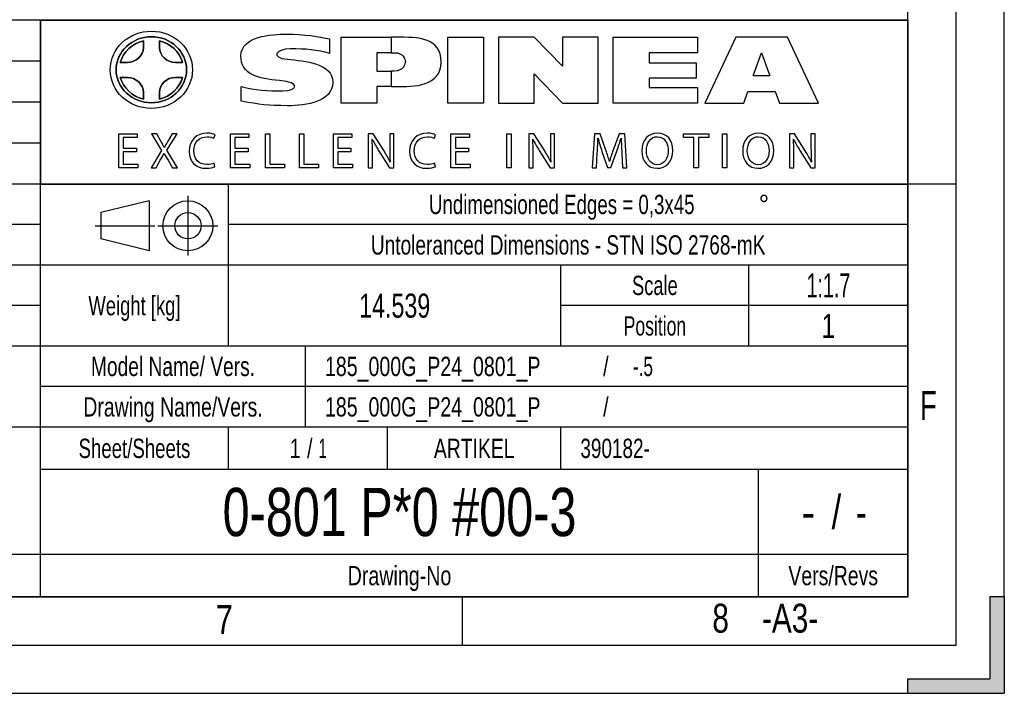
# Model space of a CAD drawing. Header units: millimetres. Extents: x 0 to 420, y 0 to 297.
# Tile 4 of 10: x 318 to 420, y 0 to 70. Entities that reach past the tile are written whole.
import ezdxf
from ezdxf.enums import TextEntityAlignment as Align

# ---------------------------------------------------------------- set-up
doc = ezdxf.new("R2010")
doc.units = ezdxf.units.MM
doc.header["$LTSCALE"] = 23.1
doc.layers.get('0').update_dxf_attribs({"linetype": 'CONTINUOUS'})
doc.styles.get("Standard").update_dxf_attribs({"font": 'txt', "width": 0.8})
doc.styles.add('TEXTSTYLE_2', font='txt', dxfattribs={"width": 0.7})
doc.styles.add('TEXTSTYLE_3', font='txt', dxfattribs={"width": 0.75})
doc.styles.add('TEXTSTYLE_4', font='txt', dxfattribs={"width": 0.75})
doc.styles.add('TEXTSTYLE_6', font='txt', dxfattribs={"width": 0.9})
doc.styles.add('TEXTSTYLE_8', font='gdt', dxfattribs={"width": 0.75})

msp = doc.modelspace()

# ---------------------------------------------------------------- linework, layer by layer
at = {"color": 7, "linetype": 'Continuous'}
for p, q in [((415, 5), (415, 292)), ((410, 10), (410, 287)), ((420, 10), (420, 287)), ((409.999043, 69.805508), (224.999043, 69.805508)), ((319.999043, 10.005508), (319.999043, 69.805508)), ((409.999043, 10.005508), (409.999043, 69.805508)), ((351.189016, 68.047829), (356.379174, 68.047829)), ((351.189016, 61.213461), (351.189016, 68.047829)), ((362.262982, 68.047829), (365.975618, 68.047829)), ((362.262982, 61.213461), (362.262982, 68.047829)), ((365.975618, 68.047829), (365.975618, 61.213461)), ((379.412932, 68.047829), (388.161827, 68.047829)), ((379.412932, 61.213461), (379.412932, 68.047829)), ((388.161827, 68.047829), (388.161827, 66.441984)), ((392.131285, 68.047829), (388.932647, 61.213461)), ((397.501272, 68.047829), (392.131285, 68.047829)), ((400.712963, 61.213461), (397.501272, 68.047829)), ((356.379174, 66.441984), (354.90174, 66.441984)), ((354.90174, 66.441984), (354.90174, 64.52781)), ((388.161827, 66.441984), (383.138797, 66.441984)), ((383.138797, 66.441984), (383.138797, 65.401289)), ((393.955677, 64.026866), (394.803579, 66.441984)), ((394.803579, 66.441984), (394.803579, 66.416231)), ((394.803579, 66.416231), (395.664181, 64.026866)), ((319.999043, 65.555508), (224.999043, 65.555508)), ((383.138797, 65.401289), (388.03324, 65.401289)), ((388.03324, 65.401289), (388.03324, 63.808496)), ((354.90174, 64.52781), (356.379174, 64.52781)), ((388.03324, 63.808496), (383.138797, 63.808496)), ((383.138797, 63.808496), (383.138797, 62.81913)), ((395.664181, 64.026866), (393.955677, 64.026866)), ((356.379174, 62.921965), (354.90174, 62.921965)), ((354.90174, 62.921965), (354.90174, 61.213461)), ((383.138797, 62.81913), (388.161827, 62.81913)), ((388.161827, 62.81913), (388.161827, 61.213461)), ((392.966311, 61.213461), (393.39035, 62.420844)), ((393.39035, 62.420844), (396.242384, 62.420844)), ((396.242384, 62.420844), (396.666247, 61.213461)), ((319.999043, 61.305508), (224.999043, 61.305508)), ((354.90174, 61.213461), (351.189016, 61.213461)), ((365.975618, 61.213461), (362.262982, 61.213461)), ((388.161827, 61.213461), (379.412932, 61.213461)), ((388.932647, 61.213461), (392.966311, 61.213461)), ((396.666247, 61.213461), (400.712963, 61.213461)), ((328.121215, 58.038988), (330.033624, 58.038988)), ((328.121215, 54.50768), (328.121215, 58.038988)), ((330.033624, 57.656577), (328.582295, 57.656577)), ((328.582295, 57.656577), (328.582295, 56.540563)), ((330.033624, 58.038988), (330.033624, 57.656577)), ((339.716058, 58.038988), (341.628467, 58.038988)), ((339.716058, 54.50768), (339.716058, 58.038988)), ((341.628467, 57.656577), (340.177139, 57.656577)), ((340.177139, 57.656577), (340.177139, 56.540563)), ((341.628467, 58.038988), (341.628467, 57.656577)), ((343.341734, 58.038988), (343.802815, 58.038988)), ((343.341734, 54.50768), (343.341734, 58.038988)), ((343.802815, 58.038988), (343.802815, 54.890092)), ((346.862635, 58.038988), (347.323715, 58.038988)), ((346.862635, 54.50768), (346.862635, 58.038988)), ((347.323715, 58.038988), (347.323715, 54.890092)), ((350.383447, 58.038988), (352.295857, 58.038988)), ((350.383447, 54.50768), (350.383447, 58.038988)), ((352.295857, 57.656577), (350.844528, 57.656577)), ((350.844528, 57.656577), (350.844528, 56.540563)), ((352.295857, 58.038988), (352.295857, 57.656577)), ((362.591242, 58.038988), (364.503652, 58.038988)), ((362.591242, 54.50768), (362.591242, 58.038988)), ((364.503652, 57.656577), (363.052323, 57.656577)), ((363.052323, 57.656577), (363.052323, 56.540563)), ((364.503652, 58.038988), (364.503652, 57.656577)), ((368.375567, 58.038988), (368.836648, 58.038988)), ((368.375567, 54.50768), (368.375567, 58.038988)), ((368.836648, 58.038988), (368.836648, 54.50768)), ((386.718789, 58.038988), (389.333226, 58.038988)), ((386.718789, 57.651285), (386.718789, 58.038988)), ((387.792998, 57.651285), (386.718789, 57.651285)), ((387.792998, 54.50768), (387.792998, 57.651285)), ((389.333226, 57.651285), (388.254079, 57.651285)), ((388.254079, 57.651285), (388.254079, 54.50768)), ((389.333226, 58.038988), (389.333226, 57.651285)), ((390.763741, 58.038988), (391.224822, 58.038988)), ((390.763741, 54.50768), (390.763741, 58.038988)), ((391.224822, 58.038988), (391.224822, 54.50768)), ((319.999043, 57.055508), (224.999043, 57.055508)), ((328.582295, 56.540563), (329.949751, 56.540563)), ((329.949751, 56.540563), (329.949751, 56.163267)), ((340.177139, 56.540563), (341.544594, 56.540563)), ((341.544594, 56.540563), (341.544594, 56.163267)), ((350.844528, 56.540563), (352.211984, 56.540563)), ((352.211984, 56.540563), (352.211984, 56.163267)), ((363.052323, 56.540563), (364.419691, 56.540563)), ((364.419691, 56.540563), (364.419691, 56.163267)), ((388.620335, 56.19908), (388.625486, 56.204231)), ((329.949751, 56.163267), (328.582295, 56.163267)), ((328.582295, 56.163267), (328.582295, 54.890092)), ((341.544594, 56.163267), (340.177139, 56.163267)), ((340.177139, 56.163267), (340.177139, 54.890092)), ((352.211984, 56.163267), (350.844528, 56.163267)), ((350.844528, 56.163267), (350.844528, 54.890092)), ((364.419691, 56.163267), (363.052323, 56.163267)), ((363.052323, 56.163267), (363.052323, 54.890092)), ((330.112205, 54.50768), (328.121215, 54.50768)), ((328.582295, 54.890092), (330.112205, 54.890092)), ((330.112205, 54.890092), (330.112205, 54.50768)), ((341.707049, 54.50768), (339.716058, 54.50768)), ((340.177139, 54.890092), (341.707049, 54.890092)), ((341.707049, 54.890092), (341.707049, 54.50768)), ((345.311734, 54.50768), (343.341734, 54.50768)), ((343.802815, 54.890092), (345.311734, 54.890092)), ((345.311734, 54.890092), (345.311734, 54.50768)), ((348.832635, 54.50768), (346.862635, 54.50768)), ((347.323715, 54.890092), (348.832635, 54.890092)), ((348.832635, 54.890092), (348.832635, 54.50768)), ((352.374438, 54.50768), (350.383447, 54.50768)), ((350.844528, 54.890092), (352.374438, 54.890092)), ((352.374438, 54.890092), (352.374438, 54.50768)), ((364.582321, 54.50768), (362.591242, 54.50768)), ((363.052323, 54.890092), (364.582321, 54.890092)), ((364.582321, 54.890092), (364.582321, 54.50768)), ((368.836648, 54.50768), (368.375567, 54.50768)), ((388.254079, 54.50768), (387.792998, 54.50768)), ((391.224822, 54.50768), (390.763741, 54.50768)), ((409.999043, 52.805508), (224.999043, 52.805508)), ((339.499043, 36.005508), (339.499043, 52.805508)), ((410, 52.84), (415, 52.84)), ((331.271759, 51.081498), (326.269724, 49.857555)), ((331.271759, 51.081498), (331.271759, 45.902901)), ((335.297016, 51.5922), (335.297016, 45.402901)), ((326.269724, 49.857555), (326.269724, 47.126844)), ((319.999043, 48.605508), (224.999043, 48.605508)), ((325.669724, 48.4922), (331.871759, 48.4922)), ((332.171759, 48.4922), (338.407717, 48.4922)), ((409.999043, 48.605508), (339.499043, 48.605508)), ((331.271759, 45.902901), (326.269724, 47.126844)), ((409.999043, 44.405508), (224.999043, 44.405508)), ((373.999043, 36.005508), (373.999043, 44.405508)), ((393.499043, 36.005508), (393.499043, 44.405508)), ((319.999043, 40.205508), (224.999043, 40.205508)), ((409.999043, 40.205508), (373.999043, 40.205508)), ((409.999043, 36.005508), (224.999043, 36.005508)), ((347.499043, 27.605508), (347.499043, 36.005508)), ((409.999043, 31.805508), (319.999043, 31.805508)), ((409.999043, 27.605508), (224.999043, 27.605508)), ((339.499043, 23.205508), (339.499043, 27.605508)), ((355.999043, 23.205508), (355.999043, 27.605508)), ((373.999043, 23.205508), (373.999043, 27.605508)), ((409.999043, 23.205508), (319.999043, 23.205508)), ((394.499043, 10.005508), (394.499043, 23.205508)), ((409.999043, 14.405508), (224.999043, 14.405508)), ((20, 10), (410, 10)), ((409.999043, 10.005508), (224.999043, 10.005508)), ((363.75, 10), (363.75, 5)), ((420, 10), (418.5, 10)), ((418.5, 10), (418.5, 1.5)), ((420, 10), (420, 0)), ((15, 5), (415, 5)), ((410, 1.5), (418.5, 1.5)), ((410, 0), (410, 1.5)), ((10, 0), (410, 0)), ((410, 0), (420, 0))]:
    msp.add_line(p, q, dxfattribs=at)
at = {"color": 7, "linetype": 'Continuous', "const_width": 0.119318}
for points in [[(410.059659, 69.8), (319.940341, 69.8)], [(410.075851, 69.7912), (319.956533, 69.7912)], [(320, 10), (320, 69.8)], [(320.016192, 52.7912), (320.016192, 69.7912)], [(410, 10), (410, 69.8)], [(410.016192, 52.7912), (410.016192, 69.7912)], [(410.075851, 52.7912), (319.956533, 52.7912)], [(410.059659, 27.6), (319.940341, 27.6)], [(320, 10), (320, 27.6)], [(410, 10), (410, 27.6)], [(410.059659, 10), (319.940341, 10)], [(410.059659, 10), (319.940341, 10)]]:
    msp.add_lwpolyline(points, dxfattribs=at)
at = {"color": 7, "linetype": 'Continuous'}
for radius in [2.589299, 1.365356]:
    msp.add_circle((335.297016, 48.4922), radius, dxfattribs=at)
for points, knots in [([(335.77297, 64.669098), (335.77297, 66.878723), (333.858796, 68.677362), (331.507972, 68.677362), (329.156971, 68.677362), (327.229921, 66.878723), (327.229921, 64.669098), (327.229921, 62.459473), (329.156971, 60.661011), (331.507972, 60.661011), (333.858796, 60.661011), (335.77297, 62.459473), (335.77297, 64.669098)], [0, 0, 0, 0, 1, 1, 1, 2, 2, 2, 3, 3, 3, 4, 4, 4, 4]), ([(335.77297, 64.669098), (335.77297, 66.878723), (333.858796, 68.677362), (331.507972, 68.677362), (329.156971, 68.677362), (327.229921, 66.878723), (327.229921, 64.669098), (327.229921, 62.459473), (329.156971, 60.661011), (331.507972, 60.661011), (333.858796, 60.661011), (335.77297, 62.459473), (335.77297, 64.669098)], [0, 0, 0, 0, 0.3527780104, 0.3527780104, 0.3527780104, 0.7055560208, 0.7055560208, 0.7055560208, 1.0583340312, 1.0583340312, 1.0583340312, 1.4111120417, 1.4111120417, 1.4111120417, 1.4111120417]), ([(335.156402, 64.669098), (335.156402, 62.780854), (333.512015, 61.251737), (331.507972, 61.251737), (329.503928, 61.251737), (327.846577, 62.780854), (327.846577, 64.669098), (327.846577, 66.557519), (329.503928, 68.099159), (331.507972, 68.099159), (333.512015, 68.099159), (335.156402, 66.557519), (335.156402, 64.669098)], [0, 0, 0, 0, 1, 1, 1, 2, 2, 2, 3, 3, 3, 4, 4, 4, 4]), ([(335.156402, 64.669098), (335.156402, 62.780854), (333.512015, 61.251737), (331.507972, 61.251737), (329.503928, 61.251737), (327.846577, 62.780854), (327.846577, 64.669098), (327.846577, 66.557519), (329.503928, 68.099159), (331.507972, 68.099159), (333.512015, 68.099159), (335.156402, 66.557519), (335.156402, 64.669098)], [0, 0, 0, 0, 0.3527780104, 0.3527780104, 0.3527780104, 0.7055560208, 0.7055560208, 0.7055560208, 1.0583340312, 1.0583340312, 1.0583340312, 1.4111120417, 1.4111120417, 1.4111120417, 1.4111120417]), ([(335.156402, 64.669098), (335.156402, 66.557519), (333.512015, 68.099159), (331.507972, 68.099159), (329.503928, 68.099159), (327.846577, 66.557519), (327.846577, 64.669098), (327.846577, 62.780854), (329.503928, 61.251737), (331.507972, 61.251737), (333.512015, 61.251737), (335.156402, 62.780854), (335.156402, 64.669098)], [0, 0, 0, 0, 1, 1, 1, 2, 2, 2, 3, 3, 3, 4, 4, 4, 4]), ([(330.672946, 66.994258), (330.672946, 66.994258), (330.672946, 67.675296), (330.672946, 67.675296), (329.503928, 67.405421), (328.604697, 66.519066), (328.283316, 65.439918), (328.283316, 65.439918), (329.015771, 65.439918), (329.015771, 65.439918), (329.927879, 65.439918), (330.672946, 66.133656), (330.672946, 66.994258)], [0, 0, 0, 0, 1, 1, 1, 2, 2, 2, 3, 3, 3, 4, 4, 4, 4]), ([(330.672946, 66.994258), (330.672946, 66.994258), (330.672946, 67.675296), (330.672946, 67.675296), (329.503928, 67.405421), (328.604697, 66.519066), (328.283316, 65.439918), (328.283316, 65.439918), (329.015771, 65.439918), (329.015771, 65.439918), (329.927879, 65.439918), (330.672946, 66.133656), (330.672946, 66.994258)], [0, 0, 0, 0, 0.3527780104, 0.3527780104, 0.3527780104, 0.7055560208, 0.7055560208, 0.7055560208, 1.0583340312, 1.0583340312, 1.0583340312, 1.4111120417, 1.4111120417, 1.4111120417, 1.4111120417]), ([(330.672946, 66.994258), (330.672946, 66.133656), (329.927879, 65.439918), (329.015771, 65.439918), (329.015771, 65.439918), (328.283316, 65.439918), (328.283316, 65.439918), (328.604697, 66.519066), (329.503928, 67.405421), (330.672946, 67.675296), (330.672946, 67.675296), (330.672946, 66.994258), (330.672946, 66.994258)], [0, 0, 0, 0, 1, 1, 1, 2, 2, 2, 3, 3, 3, 4, 4, 4, 4]), ([(334.000172, 65.439918), (334.000172, 65.439918), (334.732451, 65.439918), (334.732451, 65.439918), (334.436911, 66.519066), (333.512015, 67.405421), (332.342997, 67.675296), (332.342997, 67.675296), (332.342997, 66.994258), (332.342997, 66.994258), (332.342997, 66.133656), (333.088064, 65.439918), (334.000172, 65.439918)], [0, 0, 0, 0, 1, 1, 1, 2, 2, 2, 3, 3, 3, 4, 4, 4, 4]), ([(334.000172, 65.439918), (334.000172, 65.439918), (334.732451, 65.439918), (334.732451, 65.439918), (334.436911, 66.519066), (333.512015, 67.405421), (332.342997, 67.675296), (332.342997, 67.675296), (332.342997, 66.994258), (332.342997, 66.994258), (332.342997, 66.133656), (333.088064, 65.439918), (334.000172, 65.439918)], [0, 0, 0, 0, 0.3527780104, 0.3527780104, 0.3527780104, 0.7055560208, 0.7055560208, 0.7055560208, 1.0583340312, 1.0583340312, 1.0583340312, 1.4111120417, 1.4111120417, 1.4111120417, 1.4111120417]), ([(334.732451, 65.439918), (334.732451, 65.439918), (334.000172, 65.439918), (334.000172, 65.439918), (333.088064, 65.439918), (332.342997, 66.133656), (332.342997, 66.994258), (332.342997, 66.994258), (332.342997, 67.675296), (332.342997, 67.675296), (333.512015, 67.405421), (334.436911, 66.519066), (334.732451, 65.439918)], [0, 0, 0, 0, 1, 1, 1, 2, 2, 2, 3, 3, 3, 4, 4, 4, 4]), ([(349.994245, 66.352025), (349.994245, 66.352025), (349.994245, 67.867913), (349.994245, 67.867913), (348.94085, 68.112211), (347.296463, 68.369034), (345.600748, 68.369034), (343.892244, 68.369034), (340.834629, 68.137788), (340.796176, 66.146356), (340.770335, 64.1424), (342.594638, 63.731414), (344.804175, 63.551497), (347.013712, 63.371757), (346.705648, 62.498102), (345.125379, 62.472349), (343.558075, 62.459649), (342.311975, 62.562308), (340.834629, 62.921965), (340.834629, 62.921965), (340.834629, 61.418954), (340.834629, 61.418954), (342.710261, 61.046421), (343.622369, 60.969339), (345.626412, 60.943586), (347.617756, 60.930709), (350.328326, 61.393201), (350.328326, 63.371757), (350.328326, 65.337083), (347.425051, 65.594082), (345.626412, 65.761122), (343.815074, 65.927986), (344.406153, 66.814517), (345.93474, 66.84027), (347.463504, 66.85297), (348.786774, 66.737435), (349.994245, 66.352025)], [0, 0, 0, 0, 1, 1, 1, 2, 2, 2, 3, 3, 3, 4, 4, 4, 5, 5, 5, 6, 6, 6, 7, 7, 7, 8, 8, 8, 9, 9, 9, 10, 10, 10, 11, 11, 11, 12, 12, 12, 12]), ([(356.379174, 62.921965), (356.379174, 62.921965), (356.379174, 64.52781), (356.379174, 64.52781), (356.379174, 64.52781), (356.674538, 64.52781), (356.674538, 64.52781), (357.702268, 64.52781), (357.843732, 65.272878), (357.85652, 65.529876), (357.85652, 65.748422), (357.650939, 66.441984), (356.738831, 66.441984), (356.738831, 66.441984), (356.379174, 66.441984), (356.379174, 66.441984), (356.379174, 66.441984), (356.379174, 68.047829), (356.379174, 68.047829), (356.379174, 68.047829), (356.815913, 68.047829), (356.815913, 68.047829), (359.32099, 68.047829), (361.556368, 68.034953), (361.556368, 65.465671), (361.556368, 62.921965), (358.768628, 62.921965), (356.82879, 62.921965), (356.82879, 62.921965), (356.379174, 62.921965), (356.379174, 62.921965)], [0, 0, 0, 0, 1, 1, 1, 2, 2, 2, 3, 3, 3, 4, 4, 4, 5, 5, 5, 6, 6, 6, 7, 7, 7, 8, 8, 8, 9, 9, 9, 10, 10, 10, 10]), ([(367.504205, 68.047829), (367.504205, 68.047829), (371.229894, 68.047829), (371.229894, 68.047829), (371.229894, 68.047829), (374.17171, 65.028755), (374.17171, 65.028755), (374.17171, 65.028755), (374.17171, 68.047829), (374.17171, 68.047829), (374.17171, 68.047829), (377.871645, 68.047829), (377.871645, 68.047829), (377.871645, 68.047829), (377.871645, 61.213461), (377.871645, 61.213461), (377.871645, 61.213461), (374.17171, 61.213461), (374.17171, 61.213461), (374.17171, 61.213461), (371.204141, 64.245235), (371.204141, 64.245235), (371.204141, 64.245235), (371.204141, 61.213461), (371.204141, 61.213461), (371.204141, 61.213461), (367.504205, 61.213461), (367.504205, 61.213461), (367.504205, 61.213461), (367.504205, 68.047829), (367.504205, 68.047829), (367.504205, 68.047829), (367.517082, 68.047829), (367.517082, 68.047829), (367.517082, 68.047829), (367.504205, 68.047829), (367.504205, 68.047829)], [0, 0, 0, 0, 1, 1, 1, 2, 2, 2, 3, 3, 3, 4, 4, 4, 5, 5, 5, 6, 6, 6, 7, 7, 7, 8, 8, 8, 9, 9, 9, 10, 10, 10, 11, 11, 11, 12, 12, 12, 12]), ([(330.672946, 61.624447), (330.672946, 61.624447), (330.672946, 62.318185), (330.672946, 62.318185), (330.672946, 63.178787), (329.927879, 63.872702), (329.015771, 63.872702), (329.015771, 63.872702), (328.283316, 63.872702), (328.283316, 63.872702), (328.604697, 62.767801), (329.503928, 61.907023), (330.672946, 61.624447)], [0, 0, 0, 0, 1, 1, 1, 2, 2, 2, 3, 3, 3, 4, 4, 4, 4]), ([(330.672946, 61.624447), (330.672946, 61.624447), (330.672946, 62.318185), (330.672946, 62.318185), (330.672946, 63.178787), (329.927879, 63.872702), (329.015771, 63.872702), (329.015771, 63.872702), (328.283316, 63.872702), (328.283316, 63.872702), (328.604697, 62.767801), (329.503928, 61.907023), (330.672946, 61.624447)], [0, 0, 0, 0, 0.3527780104, 0.3527780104, 0.3527780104, 0.7055560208, 0.7055560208, 0.7055560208, 1.0583340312, 1.0583340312, 1.0583340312, 1.4111120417, 1.4111120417, 1.4111120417, 1.4111120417]), ([(330.672946, 61.624447), (329.503928, 61.907023), (328.604697, 62.767801), (328.283316, 63.872702), (328.283316, 63.872702), (329.015771, 63.872702), (329.015771, 63.872702), (329.927879, 63.872702), (330.672946, 63.178787), (330.672946, 62.318185), (330.672946, 62.318185), (330.672946, 61.624447), (330.672946, 61.624447)], [0, 0, 0, 0, 1, 1, 1, 2, 2, 2, 3, 3, 3, 4, 4, 4, 4]), ([(332.342997, 62.318185), (332.342997, 62.318185), (332.342997, 61.624447), (332.342997, 61.624447), (333.512015, 61.907023), (334.436911, 62.767801), (334.732451, 63.872702), (334.732451, 63.872702), (334.000172, 63.872702), (334.000172, 63.872702), (333.088064, 63.872702), (332.342997, 63.178787), (332.342997, 62.318185)], [0, 0, 0, 0, 1, 1, 1, 2, 2, 2, 3, 3, 3, 4, 4, 4, 4]), ([(332.342997, 62.318185), (332.342997, 62.318185), (332.342997, 61.624447), (332.342997, 61.624447), (333.512015, 61.907023), (334.436911, 62.767801), (334.732451, 63.872702), (334.732451, 63.872702), (334.000172, 63.872702), (334.000172, 63.872702), (333.088064, 63.872702), (332.342997, 63.178787), (332.342997, 62.318185)], [0, 0, 0, 0, 0.3527780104, 0.3527780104, 0.3527780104, 0.7055560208, 0.7055560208, 0.7055560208, 1.0583340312, 1.0583340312, 1.0583340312, 1.4111120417, 1.4111120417, 1.4111120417, 1.4111120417]), ([(332.342997, 62.318185), (332.342997, 63.178787), (333.088064, 63.872702), (334.000172, 63.872702), (334.000172, 63.872702), (334.732451, 63.872702), (334.732451, 63.872702), (334.436911, 62.767801), (333.512015, 61.907023), (332.342997, 61.624447), (332.342997, 61.624447), (332.342997, 62.318185), (332.342997, 62.318185)], [0, 0, 0, 0, 1, 1, 1, 2, 2, 2, 3, 3, 3, 4, 4, 4, 4]), ([(333.685494, 54.50768), (333.685494, 54.50768), (333.229617, 55.288378), (333.229617, 55.288378), (333.04626, 55.587004), (332.936282, 55.780856), (332.826215, 55.985114), (332.826215, 55.985114), (332.81572, 55.985114), (332.81572, 55.985114), (332.716236, 55.780856), (332.611373, 55.592296), (332.433308, 55.283086), (332.433308, 55.283086), (332.008916, 54.50768), (332.008916, 54.50768), (332.008916, 54.50768), (331.484953, 54.50768), (331.484953, 54.50768), (331.484953, 54.50768), (332.564277, 56.294324), (332.564277, 56.294324), (332.564277, 56.294324), (331.526845, 58.038988), (331.526845, 58.038988), (331.526845, 58.038988), (332.056012, 58.038988), (332.056012, 58.038988), (332.056012, 58.038988), (332.522385, 57.211194), (332.522385, 57.211194), (332.653354, 56.980654), (332.752837, 56.802501), (332.847205, 56.613941), (332.847205, 56.613941), (332.862904, 56.613941), (332.862904, 56.613941), (332.962475, 56.823491), (333.051552, 56.985946), (333.182521, 57.211194), (333.182521, 57.211194), (333.6593, 58.038988), (333.6593, 58.038988), (333.6593, 58.038988), (334.188467, 58.038988), (334.188467, 58.038988), (334.188467, 58.038988), (333.114435, 56.32043), (333.114435, 56.32043), (333.114435, 56.32043), (334.214661, 54.50768), (334.214661, 54.50768), (334.214661, 54.50768), (333.685494, 54.50768), (333.685494, 54.50768)], [0, 0, 0, 0, 1, 1, 1, 2, 2, 2, 3, 3, 3, 4, 4, 4, 5, 5, 5, 6, 6, 6, 7, 7, 7, 8, 8, 8, 9, 9, 9, 10, 10, 10, 11, 11, 11, 12, 12, 12, 13, 13, 13, 14, 14, 14, 15, 15, 15, 16, 16, 16, 17, 17, 17, 18, 18, 18, 18]), ([(333.685494, 54.50768), (333.685494, 54.50768), (333.229617, 55.288378), (333.229617, 55.288378), (333.04626, 55.587004), (332.936282, 55.780856), (332.826215, 55.985114), (332.826215, 55.985114), (332.81572, 55.985114), (332.81572, 55.985114), (332.716236, 55.780856), (332.611373, 55.592296), (332.433308, 55.283086), (332.433308, 55.283086), (332.008916, 54.50768), (332.008916, 54.50768), (332.008916, 54.50768), (331.484953, 54.50768), (331.484953, 54.50768), (331.484953, 54.50768), (332.564277, 56.294324), (332.564277, 56.294324), (332.564277, 56.294324), (331.526845, 58.038988), (331.526845, 58.038988), (331.526845, 58.038988), (332.056012, 58.038988), (332.056012, 58.038988), (332.056012, 58.038988), (332.522385, 57.211194), (332.522385, 57.211194), (332.653354, 56.980654), (332.752837, 56.802501), (332.847205, 56.613941), (332.847205, 56.613941), (332.862904, 56.613941), (332.862904, 56.613941), (332.962475, 56.823491), (333.051552, 56.985946), (333.182521, 57.211194), (333.182521, 57.211194), (333.6593, 58.038988), (333.6593, 58.038988), (333.6593, 58.038988), (334.188467, 58.038988), (334.188467, 58.038988), (334.188467, 58.038988), (333.114435, 56.32043), (333.114435, 56.32043), (333.114435, 56.32043), (334.214661, 54.50768), (334.214661, 54.50768), (334.214661, 54.50768), (333.685494, 54.50768), (333.685494, 54.50768)], [0, 0, 0, 0, 1, 1, 1, 2, 2, 2, 3, 3, 3, 4, 4, 4, 5, 5, 5, 6, 6, 6, 7, 7, 7, 8, 8, 8, 9, 9, 9, 10, 10, 10, 11, 11, 11, 12, 12, 12, 13, 13, 13, 14, 14, 14, 15, 15, 15, 16, 16, 16, 17, 17, 17, 18, 18, 18, 18]), ([(338.097071, 54.617747), (337.934617, 54.533962), (337.594098, 54.450001), (337.164503, 54.450001), (336.168963, 54.450001), (335.425042, 55.078828), (335.425042, 56.241937), (335.425042, 57.352658), (336.174255, 58.096667), (337.269278, 58.096667), (337.704076, 58.096667), (337.987004, 58.002299), (338.107566, 57.939505), (338.107566, 57.939505), (337.992296, 57.5675), (337.992296, 57.5675), (337.824638, 57.651285), (337.578399, 57.714079), (337.284976, 57.714079), (336.457183, 57.714079), (335.907025, 57.184912), (335.907025, 56.257635), (335.907025, 55.387861), (336.404795, 54.837704), (337.258782, 54.837704), (337.54171, 54.837704), (337.824638, 54.895383), (338.007995, 54.98446), (338.007995, 54.98446), (338.097071, 54.617747), (338.097071, 54.617747)], [0, 0, 0, 0, 1, 1, 1, 2, 2, 2, 3, 3, 3, 4, 4, 4, 5, 5, 5, 6, 6, 6, 7, 7, 7, 8, 8, 8, 9, 9, 9, 10, 10, 10, 10]), ([(338.097071, 54.617747), (337.934617, 54.533962), (337.594098, 54.450001), (337.164503, 54.450001), (336.168963, 54.450001), (335.425042, 55.078828), (335.425042, 56.241937), (335.425042, 57.352658), (336.174255, 58.096667), (337.269278, 58.096667), (337.704076, 58.096667), (337.987004, 58.002299), (338.107566, 57.939505), (338.107566, 57.939505), (337.992296, 57.5675), (337.992296, 57.5675), (337.824638, 57.651285), (337.578399, 57.714079), (337.284976, 57.714079), (336.457183, 57.714079), (335.907025, 57.184912), (335.907025, 56.257635), (335.907025, 55.387861), (336.404795, 54.837704), (337.258782, 54.837704), (337.54171, 54.837704), (337.824638, 54.895383), (338.007995, 54.98446), (338.007995, 54.98446), (338.097071, 54.617747), (338.097071, 54.617747)], [0, 0, 0, 0, 1, 1, 1, 2, 2, 2, 3, 3, 3, 4, 4, 4, 5, 5, 5, 6, 6, 6, 7, 7, 7, 8, 8, 8, 9, 9, 9, 10, 10, 10, 10]), ([(354.014415, 54.50768), (354.014415, 54.50768), (354.014415, 58.038988), (354.014415, 58.038988), (354.014415, 58.038988), (354.517388, 58.038988), (354.517388, 58.038988), (354.517388, 58.038988), (355.643808, 56.252344), (355.643808, 56.252344), (355.900543, 55.838535), (356.110093, 55.466531), (356.272547, 55.104933), (356.272547, 55.104933), (356.288246, 55.110225), (356.288246, 55.110225), (356.246353, 55.581713), (356.235858, 56.011396), (356.235858, 56.561554), (356.235858, 56.561554), (356.235858, 58.038988), (356.235858, 58.038988), (356.235858, 58.038988), (356.665454, 58.038988), (356.665454, 58.038988), (356.665454, 58.038988), (356.665454, 54.50768), (356.665454, 54.50768), (356.665454, 54.50768), (356.204461, 54.50768), (356.204461, 54.50768), (356.204461, 54.50768), (355.083244, 56.29944), (355.083244, 56.29944), (354.837005, 56.692434), (354.601173, 57.095836), (354.428312, 57.478424), (354.428312, 57.478424), (354.412613, 57.473132), (354.412613, 57.473132), (354.438807, 57.02775), (354.44401, 56.603358), (354.44401, 56.016512), (354.44401, 56.016512), (354.44401, 54.50768), (354.44401, 54.50768), (354.44401, 54.50768), (354.014415, 54.50768), (354.014415, 54.50768)], [0, 0, 0, 0, 1, 1, 1, 2, 2, 2, 3, 3, 3, 4, 4, 4, 5, 5, 5, 6, 6, 6, 7, 7, 7, 8, 8, 8, 9, 9, 9, 10, 10, 10, 11, 11, 11, 12, 12, 12, 13, 13, 13, 14, 14, 14, 15, 15, 15, 16, 16, 16, 16]), ([(354.014415, 54.50768), (354.014415, 54.50768), (354.014415, 58.038988), (354.014415, 58.038988), (354.014415, 58.038988), (354.517388, 58.038988), (354.517388, 58.038988), (354.517388, 58.038988), (355.643808, 56.252344), (355.643808, 56.252344), (355.900543, 55.838535), (356.110093, 55.466531), (356.272547, 55.104933), (356.272547, 55.104933), (356.288246, 55.110225), (356.288246, 55.110225), (356.246353, 55.581713), (356.235858, 56.011396), (356.235858, 56.561554), (356.235858, 56.561554), (356.235858, 58.038988), (356.235858, 58.038988), (356.235858, 58.038988), (356.665454, 58.038988), (356.665454, 58.038988), (356.665454, 58.038988), (356.665454, 54.50768), (356.665454, 54.50768), (356.665454, 54.50768), (356.204461, 54.50768), (356.204461, 54.50768), (356.204461, 54.50768), (355.083244, 56.29944), (355.083244, 56.29944), (354.837005, 56.692434), (354.601173, 57.095836), (354.428312, 57.478424), (354.428312, 57.478424), (354.412613, 57.473132), (354.412613, 57.473132), (354.438807, 57.02775), (354.44401, 56.603358), (354.44401, 56.016512), (354.44401, 56.016512), (354.44401, 54.50768), (354.44401, 54.50768), (354.44401, 54.50768), (354.014415, 54.50768), (354.014415, 54.50768)], [0, 0, 0, 0, 1, 1, 1, 2, 2, 2, 3, 3, 3, 4, 4, 4, 5, 5, 5, 6, 6, 6, 7, 7, 7, 8, 8, 8, 9, 9, 9, 10, 10, 10, 11, 11, 11, 12, 12, 12, 13, 13, 13, 14, 14, 14, 15, 15, 15, 16, 16, 16, 16]), ([(360.972344, 54.617747), (360.80989, 54.533962), (360.469371, 54.450001), (360.039687, 54.450001), (359.044236, 54.450001), (358.300315, 55.078828), (358.300315, 56.241937), (358.300315, 57.352658), (359.049527, 58.096667), (360.14455, 58.096667), (360.579349, 58.096667), (360.862277, 58.002299), (360.982839, 57.939505), (360.982839, 57.939505), (360.867569, 57.5675), (360.867569, 57.5675), (360.699911, 57.651285), (360.453672, 57.714079), (360.160249, 57.714079), (359.332455, 57.714079), (358.782298, 57.184912), (358.782298, 56.257635), (358.782298, 55.387861), (359.280068, 54.837704), (360.134055, 54.837704), (360.416983, 54.837704), (360.699911, 54.895383), (360.883267, 54.98446), (360.883267, 54.98446), (360.972344, 54.617747), (360.972344, 54.617747)], [0, 0, 0, 0, 1, 1, 1, 2, 2, 2, 3, 3, 3, 4, 4, 4, 5, 5, 5, 6, 6, 6, 7, 7, 7, 8, 8, 8, 9, 9, 9, 10, 10, 10, 10]), ([(360.972344, 54.617747), (360.80989, 54.533962), (360.469371, 54.450001), (360.039687, 54.450001), (359.044236, 54.450001), (358.300315, 55.078828), (358.300315, 56.241937), (358.300315, 57.352658), (359.049527, 58.096667), (360.14455, 58.096667), (360.579349, 58.096667), (360.862277, 58.002299), (360.982839, 57.939505), (360.982839, 57.939505), (360.867569, 57.5675), (360.867569, 57.5675), (360.699911, 57.651285), (360.453672, 57.714079), (360.160249, 57.714079), (359.332455, 57.714079), (358.782298, 57.184912), (358.782298, 56.257635), (358.782298, 55.387861), (359.280068, 54.837704), (360.134055, 54.837704), (360.416983, 54.837704), (360.699911, 54.895383), (360.883267, 54.98446), (360.883267, 54.98446), (360.972344, 54.617747), (360.972344, 54.617747)], [0, 0, 0, 0, 1, 1, 1, 2, 2, 2, 3, 3, 3, 4, 4, 4, 5, 5, 5, 6, 6, 6, 7, 7, 7, 8, 8, 8, 9, 9, 9, 10, 10, 10, 10]), ([(370.680971, 54.50768), (370.680971, 54.50768), (370.680971, 58.038988), (370.680971, 58.038988), (370.680971, 58.038988), (371.183856, 58.038988), (371.183856, 58.038988), (371.183856, 58.038988), (372.310276, 56.252344), (372.310276, 56.252344), (372.567099, 55.838535), (372.776649, 55.466531), (372.939103, 55.104933), (372.939103, 55.104933), (372.954802, 55.110225), (372.954802, 55.110225), (372.912821, 55.581713), (372.902414, 56.011396), (372.902414, 56.561554), (372.902414, 56.561554), (372.902414, 58.038988), (372.902414, 58.038988), (372.902414, 58.038988), (373.331921, 58.038988), (373.331921, 58.038988), (373.331921, 58.038988), (373.331921, 54.50768), (373.331921, 54.50768), (373.331921, 54.50768), (372.871017, 54.50768), (372.871017, 54.50768), (372.871017, 54.50768), (371.749712, 56.29944), (371.749712, 56.29944), (371.503473, 56.692434), (371.267817, 57.095836), (371.094956, 57.478424), (371.094956, 57.478424), (371.079081, 57.473132), (371.079081, 57.473132), (371.105363, 57.02775), (371.110478, 56.603358), (371.110478, 56.016512), (371.110478, 56.016512), (371.110478, 54.50768), (371.110478, 54.50768), (371.110478, 54.50768), (370.680971, 54.50768), (370.680971, 54.50768)], [0, 0, 0, 0, 1, 1, 1, 2, 2, 2, 3, 3, 3, 4, 4, 4, 5, 5, 5, 6, 6, 6, 7, 7, 7, 8, 8, 8, 9, 9, 9, 10, 10, 10, 11, 11, 11, 12, 12, 12, 13, 13, 13, 14, 14, 14, 15, 15, 15, 16, 16, 16, 16]), ([(370.680971, 54.50768), (370.680971, 54.50768), (370.680971, 58.038988), (370.680971, 58.038988), (370.680971, 58.038988), (371.183856, 58.038988), (371.183856, 58.038988), (371.183856, 58.038988), (372.310276, 56.252344), (372.310276, 56.252344), (372.567099, 55.838535), (372.776649, 55.466531), (372.939103, 55.104933), (372.939103, 55.104933), (372.954802, 55.110225), (372.954802, 55.110225), (372.912821, 55.581713), (372.902414, 56.011396), (372.902414, 56.561554), (372.902414, 56.561554), (372.902414, 58.038988), (372.902414, 58.038988), (372.902414, 58.038988), (373.331921, 58.038988), (373.331921, 58.038988), (373.331921, 58.038988), (373.331921, 54.50768), (373.331921, 54.50768), (373.331921, 54.50768), (372.871017, 54.50768), (372.871017, 54.50768), (372.871017, 54.50768), (371.749712, 56.29944), (371.749712, 56.29944), (371.503473, 56.692434), (371.267817, 57.095836), (371.094956, 57.478424), (371.094956, 57.478424), (371.079081, 57.473132), (371.079081, 57.473132), (371.105363, 57.02775), (371.110478, 56.603358), (371.110478, 56.016512), (371.110478, 56.016512), (371.110478, 54.50768), (371.110478, 54.50768), (371.110478, 54.50768), (370.680971, 54.50768), (370.680971, 54.50768)], [0, 0, 0, 0, 1, 1, 1, 2, 2, 2, 3, 3, 3, 4, 4, 4, 5, 5, 5, 6, 6, 6, 7, 7, 7, 8, 8, 8, 9, 9, 9, 10, 10, 10, 11, 11, 11, 12, 12, 12, 13, 13, 13, 14, 14, 14, 15, 15, 15, 16, 16, 16, 16]), ([(380.310929, 56.058492), (380.284823, 56.55097), (380.253426, 57.148224), (380.253426, 57.583199), (380.253426, 57.583199), (380.242843, 57.583199), (380.242843, 57.583199), (380.117254, 57.174506), (379.97579, 56.729123), (379.797637, 56.241937), (379.797637, 56.241937), (379.173925, 54.52867), (379.173925, 54.52867), (379.173925, 54.52867), (378.828203, 54.52867), (378.828203, 54.52867), (378.828203, 54.52867), (378.25194, 56.21054), (378.25194, 56.21054), (378.084194, 56.713425), (377.948022, 57.163922), (377.848538, 57.583199), (377.848538, 57.583199), (377.837955, 57.583199), (377.837955, 57.583199), (377.827548, 57.143108), (377.801266, 56.556262), (377.769869, 56.021803), (377.769869, 56.021803), (377.675677, 54.50768), (377.675677, 54.50768), (377.675677, 54.50768), (377.240702, 54.50768), (377.240702, 54.50768), (377.240702, 54.50768), (377.486941, 58.038988), (377.486941, 58.038988), (377.486941, 58.038988), (378.068672, 58.038988), (378.068672, 58.038988), (378.068672, 58.038988), (378.67104, 56.331013), (378.67104, 56.331013), (378.817796, 55.896038), (378.932978, 55.508335), (379.027346, 55.141622), (379.027346, 55.141622), (379.037753, 55.141622), (379.037753, 55.141622), (379.132121, 55.497928), (379.257887, 55.885631), (379.415049, 56.331013), (379.415049, 56.331013), (380.043876, 58.038988), (380.043876, 58.038988), (380.043876, 58.038988), (380.625254, 58.038988), (380.625254, 58.038988), (380.625254, 58.038988), (380.845388, 54.50768), (380.845388, 54.50768), (380.845388, 54.50768), (380.39489, 54.50768), (380.39489, 54.50768), (380.39489, 54.50768), (380.310929, 56.058492), (380.310929, 56.058492)], [0, 0, 0, 0, 1, 1, 1, 2, 2, 2, 3, 3, 3, 4, 4, 4, 5, 5, 5, 6, 6, 6, 7, 7, 7, 8, 8, 8, 9, 9, 9, 10, 10, 10, 11, 11, 11, 12, 12, 12, 13, 13, 13, 14, 14, 14, 15, 15, 15, 16, 16, 16, 17, 17, 17, 18, 18, 18, 19, 19, 19, 20, 20, 20, 21, 21, 21, 22, 22, 22, 22]), ([(380.310929, 56.058492), (380.284823, 56.55097), (380.253426, 57.148224), (380.253426, 57.583199), (380.253426, 57.583199), (380.242843, 57.583199), (380.242843, 57.583199), (380.117254, 57.174506), (379.97579, 56.729123), (379.797637, 56.241937), (379.797637, 56.241937), (379.173925, 54.52867), (379.173925, 54.52867), (379.173925, 54.52867), (378.828203, 54.52867), (378.828203, 54.52867), (378.828203, 54.52867), (378.25194, 56.21054), (378.25194, 56.21054), (378.084194, 56.713425), (377.948022, 57.163922), (377.848538, 57.583199), (377.848538, 57.583199), (377.837955, 57.583199), (377.837955, 57.583199), (377.827548, 57.143108), (377.801266, 56.556262), (377.769869, 56.021803), (377.769869, 56.021803), (377.675677, 54.50768), (377.675677, 54.50768), (377.675677, 54.50768), (377.240702, 54.50768), (377.240702, 54.50768), (377.240702, 54.50768), (377.486941, 58.038988), (377.486941, 58.038988), (377.486941, 58.038988), (378.068672, 58.038988), (378.068672, 58.038988), (378.068672, 58.038988), (378.67104, 56.331013), (378.67104, 56.331013), (378.817796, 55.896038), (378.932978, 55.508335), (379.027346, 55.141622), (379.027346, 55.141622), (379.037753, 55.141622), (379.037753, 55.141622), (379.132121, 55.497928), (379.257887, 55.885631), (379.415049, 56.331013), (379.415049, 56.331013), (380.043876, 58.038988), (380.043876, 58.038988), (380.043876, 58.038988), (380.625254, 58.038988), (380.625254, 58.038988), (380.625254, 58.038988), (380.845388, 54.50768), (380.845388, 54.50768), (380.845388, 54.50768), (380.39489, 54.50768), (380.39489, 54.50768), (380.39489, 54.50768), (380.310929, 56.058492), (380.310929, 56.058492)], [0, 0, 0, 0, 1, 1, 1, 2, 2, 2, 3, 3, 3, 4, 4, 4, 5, 5, 5, 6, 6, 6, 7, 7, 7, 8, 8, 8, 9, 9, 9, 10, 10, 10, 11, 11, 11, 12, 12, 12, 13, 13, 13, 14, 14, 14, 15, 15, 15, 16, 16, 16, 17, 17, 17, 18, 18, 18, 19, 19, 19, 20, 20, 20, 21, 21, 21, 22, 22, 22, 22]), ([(385.613182, 56.310023), (385.613182, 55.099642), (384.874465, 54.450001), (383.97347, 54.450001), (383.035433, 54.450001), (382.385969, 55.178311), (382.385969, 56.247052), (382.385969, 57.368357), (383.077414, 58.101783), (384.02039, 58.101783), (384.989824, 58.101783), (385.613182, 57.363065), (385.613182, 56.310023)], [0, 0, 0, 0, 1, 1, 1, 2, 2, 2, 3, 3, 3, 4, 4, 4, 4]), ([(385.613182, 56.310023), (385.613182, 55.099642), (384.874465, 54.450001), (383.97347, 54.450001), (383.035433, 54.450001), (382.385969, 55.178311), (382.385969, 56.247052), (382.385969, 57.368357), (383.077414, 58.101783), (384.02039, 58.101783), (384.989824, 58.101783), (385.613182, 57.363065), (385.613182, 56.310023)], [0, 0, 0, 0, 1, 1, 1, 2, 2, 2, 3, 3, 3, 4, 4, 4, 4]), ([(382.867864, 56.257635), (382.867864, 55.497928), (383.276557, 54.822005), (383.999576, 54.822005), (384.722594, 54.822005), (385.131288, 55.487345), (385.131288, 56.289033), (385.131288, 56.996353), (384.764398, 57.729778), (384.004867, 57.729778), (383.244984, 57.729778), (382.867864, 57.02775), (382.867864, 56.257635)], [0, 0, 0, 0, 1, 1, 1, 2, 2, 2, 3, 3, 3, 4, 4, 4, 4]), ([(382.867864, 56.257635), (382.867864, 55.497928), (383.276557, 54.822005), (383.999576, 54.822005), (384.722594, 54.822005), (385.131288, 55.487345), (385.131288, 56.289033), (385.131288, 56.996353), (384.764398, 57.729778), (384.004867, 57.729778), (383.244984, 57.729778), (382.867864, 57.02775), (382.867864, 56.257635)], [0, 0, 0, 0, 1, 1, 1, 2, 2, 2, 3, 3, 3, 4, 4, 4, 4]), ([(396.081693, 56.310023), (396.081693, 55.099642), (395.342976, 54.450001), (394.441805, 54.450001), (393.503945, 54.450001), (392.854304, 55.178311), (392.854304, 56.247052), (392.854304, 57.368357), (393.545749, 58.101783), (394.488901, 58.101783), (395.458158, 58.101783), (396.081693, 57.363065), (396.081693, 56.310023)], [0, 0, 0, 0, 1, 1, 1, 2, 2, 2, 3, 3, 3, 4, 4, 4, 4]), ([(396.081693, 56.310023), (396.081693, 55.099642), (395.342976, 54.450001), (394.441805, 54.450001), (393.503945, 54.450001), (392.854304, 55.178311), (392.854304, 56.247052), (392.854304, 57.368357), (393.545749, 58.101783), (394.488901, 58.101783), (395.458158, 58.101783), (396.081693, 57.363065), (396.081693, 56.310023)], [0, 0, 0, 0, 1, 1, 1, 2, 2, 2, 3, 3, 3, 4, 4, 4, 4]), ([(393.336199, 56.257635), (393.336199, 55.497928), (393.745068, 54.822005), (394.46791, 54.822005), (395.191105, 54.822005), (395.599622, 55.487345), (395.599622, 56.289033), (395.599622, 56.996353), (395.23291, 57.729778), (394.473202, 57.729778), (393.713495, 57.729778), (393.336199, 57.02775), (393.336199, 56.257635)], [0, 0, 0, 0, 1, 1, 1, 2, 2, 2, 3, 3, 3, 4, 4, 4, 4]), ([(393.336199, 56.257635), (393.336199, 55.497928), (393.745068, 54.822005), (394.46791, 54.822005), (395.191105, 54.822005), (395.599622, 55.487345), (395.599622, 56.289033), (395.599622, 56.996353), (395.23291, 57.729778), (394.473202, 57.729778), (393.713495, 57.729778), (393.336199, 57.02775), (393.336199, 56.257635)], [0, 0, 0, 0, 1, 1, 1, 2, 2, 2, 3, 3, 3, 4, 4, 4, 4]), ([(397.721758, 54.50768), (397.721758, 54.50768), (397.721758, 58.038988), (397.721758, 58.038988), (397.721758, 58.038988), (398.224643, 58.038988), (398.224643, 58.038988), (398.224643, 58.038988), (399.351064, 56.252344), (399.351064, 56.252344), (399.607886, 55.838535), (399.817436, 55.466531), (399.97989, 55.104933), (399.97989, 55.104933), (399.995589, 55.110225), (399.995589, 55.110225), (399.953608, 55.581713), (399.943202, 56.011396), (399.943202, 56.561554), (399.943202, 56.561554), (399.943202, 58.038988), (399.943202, 58.038988), (399.943202, 58.038988), (400.372709, 58.038988), (400.372709, 58.038988), (400.372709, 58.038988), (400.372709, 54.50768), (400.372709, 54.50768), (400.372709, 54.50768), (399.911804, 54.50768), (399.911804, 54.50768), (399.911804, 54.50768), (398.790499, 56.29944), (398.790499, 56.29944), (398.54426, 56.692434), (398.308605, 57.095836), (398.135743, 57.478424), (398.135743, 57.478424), (398.119868, 57.473132), (398.119868, 57.473132), (398.14615, 57.02775), (398.151266, 56.603358), (398.151266, 56.016512), (398.151266, 56.016512), (398.151266, 54.50768), (398.151266, 54.50768), (398.151266, 54.50768), (397.721758, 54.50768), (397.721758, 54.50768)], [0, 0, 0, 0, 1, 1, 1, 2, 2, 2, 3, 3, 3, 4, 4, 4, 5, 5, 5, 6, 6, 6, 7, 7, 7, 8, 8, 8, 9, 9, 9, 10, 10, 10, 11, 11, 11, 12, 12, 12, 13, 13, 13, 14, 14, 14, 15, 15, 15, 16, 16, 16, 16]), ([(397.721758, 54.50768), (397.721758, 54.50768), (397.721758, 58.038988), (397.721758, 58.038988), (397.721758, 58.038988), (398.224643, 58.038988), (398.224643, 58.038988), (398.224643, 58.038988), (399.351064, 56.252344), (399.351064, 56.252344), (399.607886, 55.838535), (399.817436, 55.466531), (399.97989, 55.104933), (399.97989, 55.104933), (399.995589, 55.110225), (399.995589, 55.110225), (399.953608, 55.581713), (399.943202, 56.011396), (399.943202, 56.561554), (399.943202, 56.561554), (399.943202, 58.038988), (399.943202, 58.038988), (399.943202, 58.038988), (400.372709, 58.038988), (400.372709, 58.038988), (400.372709, 58.038988), (400.372709, 54.50768), (400.372709, 54.50768), (400.372709, 54.50768), (399.911804, 54.50768), (399.911804, 54.50768), (399.911804, 54.50768), (398.790499, 56.29944), (398.790499, 56.29944), (398.54426, 56.692434), (398.308605, 57.095836), (398.135743, 57.478424), (398.135743, 57.478424), (398.119868, 57.473132), (398.119868, 57.473132), (398.14615, 57.02775), (398.151266, 56.603358), (398.151266, 56.016512), (398.151266, 56.016512), (398.151266, 54.50768), (398.151266, 54.50768), (398.151266, 54.50768), (397.721758, 54.50768), (397.721758, 54.50768)], [0, 0, 0, 0, 1, 1, 1, 2, 2, 2, 3, 3, 3, 4, 4, 4, 5, 5, 5, 6, 6, 6, 7, 7, 7, 8, 8, 8, 9, 9, 9, 10, 10, 10, 11, 11, 11, 12, 12, 12, 13, 13, 13, 14, 14, 14, 15, 15, 15, 16, 16, 16, 16])]:
    msp.add_open_spline(points, degree=3, knots=knots, dxfattribs=at)
for points in [[(418.5, 1.5), (418.5, 10), (420, 10)], [(420, 10), (420, 0), (418.5, 1.5)], [(410, 0), (410, 1.5), (418.5, 1.5)], [(410, 0), (418.5, 1.5), (420, 0)]]:
    msp.add_solid(points, dxfattribs=at)

# ---------------------------------------------------------------- texts
for s, height, style, width, p in [('Undimensioned Edges = 0,3x45', 2, 'TEXTSTYLE_4', 0.72534, (374.082376, 49.705508)), ('Untoleranced Dimensions - STN ISO 2768-mK', 2, 'TEXTSTYLE_4', 0.740418, (374.749043, 45.505508)), ('Scale', 2, 'TEXTSTYLE_2', 0.709524, (383.749043, 41.305508)), ('1:1.7', 2.5, 'TEXTSTYLE_6', 0.609524, (401.749043, 41.055508)), ('Weight [kg]', 2, 'TEXTSTYLE_2', 0.714286, (329.749043, 39.205508)), ('Position', 2, 'TEXTSTYLE_2', 0.681548, (383.749043, 37.105508)), ('1', 2.5, 'TEXTSTYLE_6', 0.761905, (401.749043, 36.855508)), ('Model Name/ Vers.', 2, 'TEXTSTYLE_4', 0.743697, (333.749043, 32.905508)), ('Drawing Name/Vers.', 2, 'TEXTSTYLE_4', 0.753968, (333.749043, 28.705508)), ('Sheet/Sheets', 2, 'TEXTSTYLE_2', 0.722222, (329.749043, 24.405508)), ('ARTIKEL', 2, 'TEXTSTYLE_3', 0.75, (364.999043, 24.405508)), ('Drawing-No', 2, 'TEXTSTYLE_2', 0.761905, (357.249043, 11.205508))]:
    msp.add_text(s, height=height, dxfattribs=dict(at, style=style, width=width)).set_placement(p, align=Align.CENTER)
at = {"color": 7, "linetype": 'Continuous', "style": 'TEXTSTYLE_8'}
msp.add_text('~', height=2, dxfattribs=at).set_placement((395.058566, 49.705508), align=Align.CENTER)
at = {"color": 7, "linetype": 'Continuous'}
for s, height, width, p in [('14.539', 2.5, 0.722222, (356.749043, 38.955508)), ('/', 2, 0.761905, (347.939519, 24.405508)), ('1', 2, 0.761905, (346.415709, 24.405508)), ('1', 2, 0.571429, (349.272852, 24.405508)), ('0-801 P*0 #00-3', 5, 0.753968, (357.249043, 16.305508)), ('/', 3.5, 0.761905, (402.582376, 17.055508)), ('-', 3.5, 0.904762, (399.665709, 17.055508)), ('-', 3.5, 0.714286, (405.165709, 17.055508)), ('Vers/Revs', 2, 0.753968, (402.249043, 11.205508))]:
    msp.add_text(s, height=height, dxfattribs=dict(at, width=width)).set_placement(p, align=Align.CENTER)
at = {"color": 7, "linetype": 'Continuous', "style": 'TEXTSTYLE_2'}
for s, width, p in [('185_000G_P24_0801_P', 0.759398, (349.513924, 32.905508)), ('/ ', 0.77381, (378.371066, 32.905508)), ('-.5', 0.666667, (381.466305, 32.905508)), ('185_000G_P24_0801_P', 0.759398, (349.513924, 28.705508)), ('/  ', 0.777778, (378.371066, 28.705508))]:
    msp.add_text(s, height=2, dxfattribs=dict(at, width=width)).set_placement(p)
at = {"color": 7, "linetype": 'Continuous'}
for s, height, width, p in [('F', 3, 0.714286, (411.249058, 28.356198)), ('390182-', 2, 0.734694, (376.013924, 24.405508)), ('8    -A3-', 3, 0.769841, (389.707006, 6.292024)), ('7', 3, 0.785714, (338.197218, 6.142287))]:
    msp.add_text(s, height=height, dxfattribs=dict(at, width=width)).set_placement(p)

doc.saveas('drawing.dxf')
